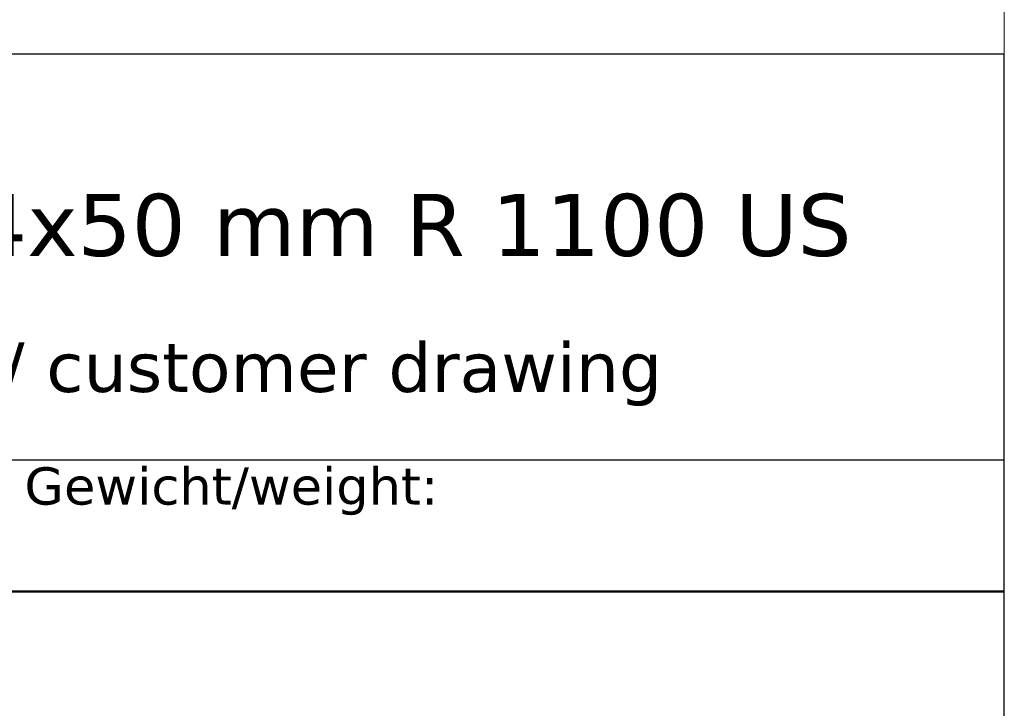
# Model space of a CAD drawing. Header units: millimetres. Extents: x -6858 to 6858, y -375 to 4365.
# Tile 3 of 97: x 2465 to 3060, y 523 to 940. Entities that reach past the tile are written whole.
import ezdxf
from ezdxf.enums import TextEntityAlignment as Align

# ---------------------------------------------------------------- set-up
doc = ezdxf.new("R2010")
doc.units = ezdxf.units.MM
doc.header["$LTSCALE"] = 15
for name, color, linetype, lineweight in [('AM_BOR', 7, 'Continuous', 25), ('Rahmen (ISO)', 7, 'Continuous', 70), ('Titel (ISO)', 7, 'Continuous', 50)]:
    doc.layers.add(name, color=color, linetype=linetype, lineweight=lineweight)
doc.styles.add('Notiztext 3.5', font='verdana.ttf')
doc.styles.add('Pfeiltext', font='verdana.ttf')
doc.styles.get("Standard").update_dxf_attribs({"font": 'verdana.ttf'})
doc.styles.add('Textstil101', font='verdana.ttf')
doc.styles.add('Textstil113', font='verdana.ttf')
doc.styles.add('Textstil114', font='verdana.ttf')
doc.styles.add('Textstil47', font='verdana.ttf')
doc.styles.add('Textstil64', font='verdana.ttf', dxfattribs={"width": 0.800000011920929})
doc.styles.add('Textstil75', font='verdana.ttf')

# ---------------------------------------------------------------- blocks, each defined once
blk = doc.blocks.new('Ränder wedi_Zeichnungsrahmen')
at = {"layer": 'Rahmen (ISO)', "color": 208, "lineweight": 18, "true_color": 0x400040}
blk.add_line((204.0000000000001, 6.000000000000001), (204, 291), dxfattribs=at)
blk = doc.blocks.new('Schriftfelder wedi Standard - Inch_Zoll ohne Toleranz')
at = {"layer": 'AM_BOR', "color": 7}
for p, q in [((-4.835435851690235, 53.99550874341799), (-188.8354355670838, 53.99550874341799)), ((-4.835435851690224, -1.254491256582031), (-4.835435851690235, 53.99550874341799)), ((-188.8354355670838, 37.64550874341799), (-4.835435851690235, 37.64550874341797))]:
    blk.add_line(p, q, dxfattribs=at)
at = {"layer": 'Titel (ISO)'}
blk.add_line((-84.03543585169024, 32.34550874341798), (-4.835435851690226, 32.34550874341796), dxfattribs=at)
at = {"layer": 'AM_BOR', "color": 7}
for tag, p, height, style in [('Zeichnungsnummer_001', (-173.2383905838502, 49.43305073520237), 3.00000011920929, 'Textstil75'), ('Artikelnummer_001', (-145.0642880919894, 44.44539506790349), 2.487309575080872, 'Textstil101')]:
    blk.add_attdef(tag, p, '', height=height, dxfattribs=dict(at, style=style))
blk.add_attdef('TITEL_001', (-78.97035839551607, 45.86528712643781), '', height=2.5, dxfattribs=at)
at = {"layer": 'AM_BOR', "color": 7, "style": 'Textstil101'}
blk.add_attdef('PROJEKT', text='', height=2.487309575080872, dxfattribs=at).set_placement((-144.8354355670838, 41.98281831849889), align=Align.TOP_LEFT)
at = {"layer": 'AM_BOR', "color": 7, "style": 'Textstil64', "width": 0.8}
for tag, p in [('ERSTELLUNGSDATUM_001', (-115.1472556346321, 28.69550873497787)), ('KONSTRUKTEUR_001', (-94.00716185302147, 28.67133143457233)), ('ERSTELLUNGSDATUM_001', (-115.3460467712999, 23.55467596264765)), ('KONSTRUKTEUR_001', (-94.00716185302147, 23.37133143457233))]:
    blk.add_attdef(tag, p, '', height=2.000000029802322, dxfattribs=at)
at = {"layer": 'AM_BOR', "color": 7, "style": 'Textstil64', "width": 0.7999999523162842}
for tag, p in [('KONTROLLDATUM', (-108.7354355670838, 19.09550874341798)), ('KONTROLLIERT_VON', (-92.73543585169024, 19.09550874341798))]:
    blk.add_attdef(tag, text='', height=2.000000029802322, dxfattribs=at).set_placement(p, align=Align.MIDDLE_CENTER)
at = {"layer": 'Titel (ISO)', "insert": (-44.33543585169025, 37.34550874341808), "char_height": 1.500000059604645, "attachment_point": 1, "style": 'Notiztext 3.5'}
blk.add_mtext('\\fVerdana|b0|i0;\\H1.5000;Gewicht/weight:', dxfattribs=at)
at = {"layer": 'Titel (ISO)', "color": 7, "style": 'Pfeiltext'}
blk.add_attdef('BESCHREIBUNG_001', (-70.66377724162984, 40.38459537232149), '', height=2.000000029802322, dxfattribs=at)
at = {"layer": 'Titel (ISO)'}
for tag, p, height, style in [('Anfänglicher_Ansichtsmaßstab_001', (-64.5021920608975, 33.83711386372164), 2.5, 'Textstil47'), ('REVISIONSNUMMER_001', (-74.87694023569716, -0.5444913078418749), 1.790000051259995, 'Textstil114'), ('STATUS_001', (-52.63301829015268, -0.6250352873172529), 1.790000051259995, 'Textstil114')]:
    blk.add_attdef(tag, p, '', height=height, dxfattribs=dict(at, style=style))
at = {"layer": 'Titel (ISO)', "style": 'Textstil47'}
blk.add_attdef('<MASSE3;>', text='', height=2.5, dxfattribs=at).set_placement((-26.83543585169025, 36.34550874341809), align=Align.TOP_LEFT)
at = {"layer": 'Titel (ISO)', "style": 'Textstil113'}
for tag, p in [('MATERIAL', (-159.8354355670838, 35.345508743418)), ('FIRMA', (-159.8354355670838, 24.74550874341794)), ('Bauvorhaben', (-159.8354355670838, 19.44550874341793))]:
    blk.add_attdef(tag, text='', height=1.889999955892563, dxfattribs=at).set_placement(p, align=Align.TOP_CENTER)

msp = doc.modelspace()

# ---------------------------------------------------------------- block references
at = {"xscale": 15, "yscale": 15, "zscale": 15}
msp.add_blockref('Ränder wedi_Zeichnungsrahmen', (0, 0), dxfattribs=at)
ref = msp.add_blockref('Schriftfelder wedi Standard - Inch_Zoll ohne Toleranz', (3132.531537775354, 108.8173688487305), dxfattribs=dict(xscale=15, yscale=15, zscale=15))
ref.add_attrib('BESCHREIBUNG_001', 'Kundenzeichnung / customer drawing', (2072.574879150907, 714.5862994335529), dxfattribs={"layer": 'Titel (ISO)', "color": 7, "height": 30.00000044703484, "style": 'Pfeiltext'})
ref.add_attrib('TITEL_001', 'FU Riolito 1524x914x50 mm R 1100 US', (1947.976161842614, 796.7966757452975), dxfattribs={"layer": 'AM_BOR', "color": 7, "height": 37.5})

doc.saveas('drawing.dxf')
